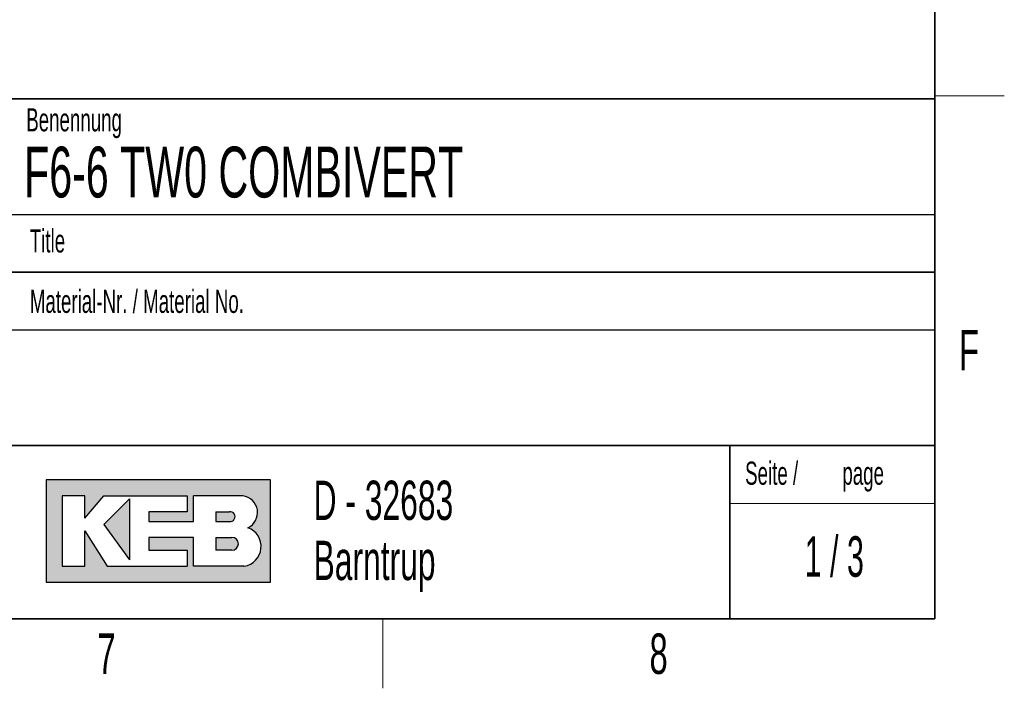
# Model space of a CAD drawing. Header units: millimetres. Extents: x 5 to 418, y 2 to 292.
# Tile 49 of 56: x 329 to 414, y 6 to 64. Entities that reach past the tile are written whole.
import ezdxf

# ---------------------------------------------------------------- set-up
doc = ezdxf.new("R2010")
doc.units = ezdxf.units.MM
doc.layers.add('SLD-0', color=7, linetype='Continuous')
doc.styles.add('SLDTEXTSTYLE0', font='TXT', dxfattribs={"width": 0.605})
doc.styles.add('SLDTEXTSTYLE1', font='TXT', dxfattribs={"width": 0.563})

msp = doc.modelspace()

# ---------------------------------------------------------------- hatches: boundary and pattern name
at = {"linetype": 'Continuous'}
h = msp.add_hatch(color=7, dxfattribs=at)
h.paths.add_polyline_path([(331.1423676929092, 15.18257760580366), (350.5207896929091, 15.18257760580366), (350.5207896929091, 24.04128480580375), (331.1423676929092, 24.04128480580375)], flags=0)
edge = h.paths.add_edge_path(flags=0)
edge.add_arc((347.9991875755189, 18.26988521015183), 1.720915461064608, -81.72003226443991, 70.17096003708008, ccw=False)
edge.add_line((348.2470169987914, 16.56690822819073), (348.2293995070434, 16.56675060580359))
edge.add_line((348.2293995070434, 16.56675060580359), (343.8767592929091, 16.56675060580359))
edge.add_line((343.8767592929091, 16.56675060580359), (343.8767592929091, 19.05826200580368))
edge.add_line((343.8767592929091, 19.05826200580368), (340.0010748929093, 19.05826200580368))
edge.add_line((340.0010748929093, 19.05826200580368), (340.0010748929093, 17.95092360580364))
edge.add_line((340.0010748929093, 17.95092360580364), (343.3230900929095, 17.95092360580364))
edge.add_line((343.3230900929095, 17.95092360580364), (343.3230900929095, 16.56675060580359))
edge.add_line((343.3230900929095, 16.56675060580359), (336.4022250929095, 16.56675060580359))
edge.add_line((336.4022250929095, 16.56675060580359), (334.4643828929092, 19.61193120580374))
edge.add_line((334.4643828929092, 19.61193120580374), (334.4643828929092, 16.56675060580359))
edge.add_line((334.4643828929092, 16.56675060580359), (332.5265406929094, 16.56675060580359))
edge.add_line((332.5265406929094, 16.56675060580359), (332.5265406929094, 22.65711180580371))
edge.add_line((332.5265406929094, 22.65711180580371), (334.4643828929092, 22.65711180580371))
edge.add_line((334.4643828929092, 22.65711180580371), (334.4643828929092, 20.71926960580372))
edge.add_line((334.4643828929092, 20.71926960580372), (336.1253904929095, 22.65711180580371))
edge.add_line((336.1253904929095, 22.65711180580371), (343.3230900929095, 22.65711180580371))
edge.add_line((343.3230900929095, 22.65711180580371), (343.3230900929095, 21.27293880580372))
edge.add_line((343.3230900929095, 21.27293880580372), (340.0010748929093, 21.27293880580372))
edge.add_line((340.0010748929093, 21.27293880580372), (340.0010748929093, 20.44243500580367))
edge.add_line((340.0010748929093, 20.44243500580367), (343.8767592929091, 20.44243500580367))
edge.add_line((343.8767592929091, 20.44243500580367), (343.8767592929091, 22.65711180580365))
edge.add_line((343.8767592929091, 22.65711180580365), (348.1497422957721, 22.65711180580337))
edge.add_line((348.1497422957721, 22.65711180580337), (348.151741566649, 22.65711180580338))
edge.add_line((348.151741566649, 22.65711180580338), (348.1521661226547, 22.65713246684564))
edge.add_arc((347.9523797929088, 21.20834406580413), 1.462498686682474, -64.4589412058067, 82.1484933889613, ccw=False)
msp.add_hatch(color=7, dxfattribs=at).paths.add_polyline_path([(338.3400672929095, 17.12041980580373), (338.3400672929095, 22.38027720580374), (336.1253904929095, 20.16560040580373)], flags=0)
h = msp.add_hatch(color=7, dxfattribs=at)
edge = h.paths.add_edge_path(flags=0)
edge.add_line((345.8146014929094, 20.44243500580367), (346.974194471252, 20.44243500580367))
edge.add_arc((347.0534490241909, 20.85768690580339), 0.4227474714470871, 259.1945394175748, 460.8054605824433)
edge.add_line((346.9741944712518, 21.27293880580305), (345.8146014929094, 21.27293880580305))
edge.add_line((345.8146014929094, 21.27293880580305), (345.8146014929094, 20.44243500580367))
h = msp.add_hatch(color=7, dxfattribs=at)
edge = h.paths.add_edge_path(flags=0)
edge.add_line((345.8146014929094, 17.95092360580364), (347.1991847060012, 17.95092360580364))
edge.add_arc((347.1991847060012, 18.50459280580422), 0.5536692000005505, 270.0000000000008, 450.0000000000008)
edge.add_line((347.1991847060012, 19.05826200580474), (347.1703327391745, 19.05826200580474))
edge.add_line((347.1703327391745, 19.05826200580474), (345.8146014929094, 19.05826200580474))
edge.add_line((345.8146014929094, 19.05826200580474), (345.8146014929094, 17.95092360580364))

# ---------------------------------------------------------------- linework, layer by layer
at = {"layer": 'SLD-0', "lineweight": 35}
for p, q in [((408, 12), (408, 282.5)), ((135, 57), (408, 57)), ((408, 57), (408, 12)), ((408, 42), (288, 42)), ((288, 27), (408, 27)), ((390.2572074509, 27), (390.2572074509, 12)), ((26, 12), (408, 12)), ((135, 12), (408, 12))]:
    msp.add_line(p, q, dxfattribs=at)
at = {"layer": 'SLD-0', "lineweight": 18}
for p, q in [((408, 57.25), (414, 57.25)), ((390.2572074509, 22), (408, 22)), ((360.25, 6), (360.25, 12))]:
    msp.add_line(p, q, dxfattribs=at)
at = {"layer": 'SLD-0'}
for p, q in [((328, 47.0000000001), (408, 47.0000000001)), ((288, 37), (408, 37)), ((348.1497422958, 22.6571118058), (348.1517415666, 22.6571118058)), ((348.1517415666, 22.6571118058), (348.1521661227, 22.6571324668)), ((348.229399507, 16.5667506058), (348.2470169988, 16.5669082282))]:
    msp.add_line(p, q, dxfattribs=at)
at = {"layer": 'SLD-0', "linetype": 'Continuous'}
for p, q in [((350.5207896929, 24.0412848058), (331.1423676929, 24.0412848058)), ((331.1423676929, 24.0412848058), (331.1423676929, 15.1825776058)), ((350.5207896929, 15.1825776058), (350.5207896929, 24.0412848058)), ((334.4643828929, 22.6571118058), (332.5265406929, 22.6571118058)), ((332.5265406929, 22.6571118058), (332.5265406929, 16.5667506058)), ((334.4643828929, 20.7192696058), (336.1253904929, 22.6571118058)), ((334.4643828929, 20.7192696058), (334.4643828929, 22.6571118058)), ((336.1253904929, 22.6571118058), (343.3230900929, 22.6571118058)), ((338.3400672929, 22.3802772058), (336.1253904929, 20.1656004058)), ((338.3400672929, 22.3802772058), (338.3400672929, 17.1204198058)), ((343.3230900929, 22.6571118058), (343.3230900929, 21.2729388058)), ((348.1497422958, 22.6571118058), (343.8767592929, 22.6571118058)), ((343.8767592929, 20.4424350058), (343.8767592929, 22.6571118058)), ((348.1497422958, 22.6571118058), (348.1517415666, 22.6571118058)), ((348.1517415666, 22.6571118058), (348.1521661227, 22.6571324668)), ((340.0010748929, 21.2729388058), (340.0010748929, 20.4424350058)), ((343.3230900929, 21.2729388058), (340.0010748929, 21.2729388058)), ((340.0010748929, 20.4424350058), (343.8767592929, 20.4424350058)), ((345.8146014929, 21.2729388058), (346.9741944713, 21.2729388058)), ((345.8146014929, 21.2729388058), (345.8146014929, 20.4424350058)), ((345.8146014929, 20.4424350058), (346.9741944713, 20.4424350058)), ((334.4643828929, 16.5667506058), (334.4643828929, 19.6119312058)), ((334.4643828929, 19.6119312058), (336.4022250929, 16.5667506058)), ((336.1253904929, 20.1656004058), (338.3400672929, 17.1204198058)), ((340.0010748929, 19.0582620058), (340.0010748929, 17.9509236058)), ((343.8767592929, 19.0582620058), (340.0010748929, 19.0582620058)), ((343.8767592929, 16.5667506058), (343.8767592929, 19.0582620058)), ((345.8146014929, 19.0582620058), (347.199184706, 19.0582620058)), ((345.8146014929, 19.0582620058), (345.8146014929, 17.9509236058)), ((347.1703327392, 19.0582620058), (347.199184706, 19.0582620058)), ((340.0010748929, 17.9509236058), (343.3230900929, 17.9509236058)), ((343.3230900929, 17.9509236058), (343.3230900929, 16.5667506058)), ((347.199184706, 17.9509236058), (345.8146014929, 17.9509236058)), ((332.5265406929, 16.5667506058), (334.4643828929, 16.5667506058)), ((336.4022250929, 16.5667506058), (343.3230900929, 16.5667506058)), ((348.229399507, 16.5667506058), (343.8767592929, 16.5667506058)), ((348.229399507, 16.5667506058), (348.2470169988, 16.5669082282)), ((331.1423676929, 15.1825776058), (350.5207896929, 15.1825776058))]:
    msp.add_line(p, q, dxfattribs=at)
for centre, radius, start, end in [((347.9523797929, 21.2083440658), 1.462498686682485, 295.5410587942, 82.1484933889), ((347.0534490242, 20.8576869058), 0.4227474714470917, 259.1945394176, 100.8054605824), ((347.9991875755, 18.2698852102), 1.720915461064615, 278.2799677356, 70.1709600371), ((347.199184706, 18.5045928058), 0.5536692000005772, 270, 90)]:
    msp.add_arc(centre, radius, start, end, dxfattribs=at)

# ---------------------------------------------------------------- texts
at = {"layer": 'SLD-0'}
for s, insert, char_height, attachment_point, style in [('Benennung', (329.4092408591, 56.1865848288), 2, 1, 'SLDTEXTSTYLE0'), ('F6-6 TW0 COMBIVERT', (329.222041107, 52.8643539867), 4.4, 1, 'SLDTEXTSTYLE0'), ('Title', (329.7169273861, 45.7051426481), 2, 1, 'SLDTEXTSTYLE0'), ('Material-Nr. / Material No.', (329.7169273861, 40.4793879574), 2, 1, 'SLDTEXTSTYLE0'), ('F', (410.9536166, 37.0010772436), 3.5, 2, 'SLDTEXTSTYLE0'), ('Seite /', (391.5827404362, 25.611128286), 2, 1, 'SLDTEXTSTYLE0'), ('page', (399.9962824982, 25.6114133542), 2, 1, 'SLDTEXTSTYLE0'), ('D - 32683', (354.2591907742, 23.9656567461), 3.4, 1, 'SLDTEXTSTYLE0'), ('Barntrup', (354.2591907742, 18.765656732), 3.4, 1, 'SLDTEXTSTYLE0'), ('1 / 3', (399.2921104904, 19.1523676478), 3.5, 2, 'SLDTEXTSTYLE1'), ('7', (336.3527123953, 10.7429955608), 3.5, 2, 'SLDTEXTSTYLE0'), ('8', (384.1027123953, 10.7429955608), 3.5, 2, 'SLDTEXTSTYLE0')]:
    msp.add_mtext(s, dxfattribs=dict(at, insert=insert, char_height=char_height, attachment_point=attachment_point, style=style))

doc.saveas('drawing.dxf')
